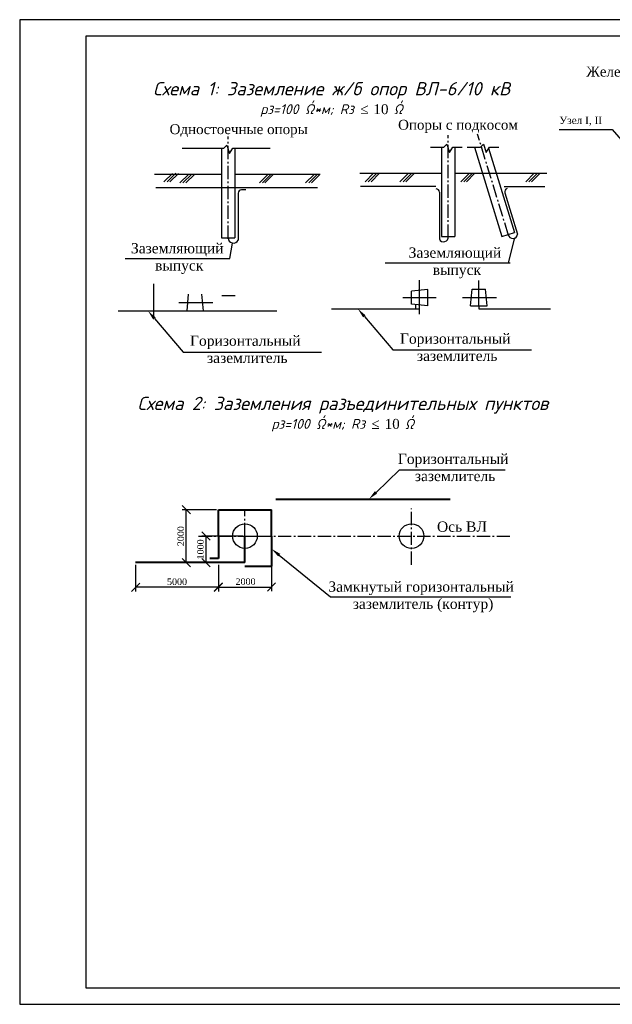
# Model space of a CAD drawing. Extents: x 10527 to 38813, y 13847 to 37526.
# Tile 6 of 256: x 35637 to 35816, y 31663 to 31960. Entities that reach past the tile are written whole.
import ezdxf
from ezdxf import colors
from ezdxf.entities.mleader import LeaderData, LeaderLine
from ezdxf.math import Vec2, Vec3

# ---------------------------------------------------------------- set-up
doc = ezdxf.new("R2010")
doc.units = 0
doc.header["$LTSCALE"] = 0.5
doc.header["$MEASUREMENT"] = 0
doc.header["$PDMODE"] = 32
doc.header["$PDSIZE"] = 0.3
doc.linetypes.add('GOST2.303 6', pattern=[12, 8, -1.5, 1, -1.5])
for name, color, linetype in [('naimenovanie', 210, 'Continuous'), ('ЛЭП и ЛС опоры', 7, 'Continuous'), ('Текст', 5, 'Continuous')]:
    doc.layers.add(name, color=color, linetype=linetype)
doc.layers.add('text', color=240, linetype='Continuous', lineweight=15)
doc.styles.add('S3', font='times.ttf', dxfattribs={"height": 3})
doc.styles.get("Standard").update_dxf_attribs({"font": 'times.ttf'})
doc.styles.add('WIK', font='times.ttf')
doc.styles.add('WMF-Times New Roman0', font='times.ttf')
doc.styles.add('ГОСТ', font='isocpeur.ttf', dxfattribs={"height": 3})
doc.dimstyles.new('1-1', dxfattribs={"dimtxt": 3, "dimasz": 2.5, "dimexe": 1.25, "dimexo": 0.625, "dimtad": 1, "dimdsep": 46, "dimtxsty": 'Standard', "dimblk": 'OBLIQUE', "dimcen": 2.5, "dimdle": 0.1, "dimclrd": 256, "dimadec": 0, "dimazin": 0, "dimtfac": 1, "dimtmove": 0, "dimatfit": 3, "dimfxl": 1.25, "dimarcsym": 0})

# ---------------------------------------------------------------- blocks, each defined once
blk = doc.blocks.new('_Oblique')
at = {"color": 0, "linetype": 'ByBlock', "lineweight": -2}
blk.add_line((-0.5, -0.5), (0.5, 0.5), dxfattribs=at)
blk = doc.blocks.new('*D583')
at = {"layer": 'Defpoints', "color": 0, "transparency": 16777216}
for p in [(35704.69, 31804.22), (35692.9, 31796.22), (35704.69, 31796.22)]:
    blk.add_point(p, dxfattribs=at)
at = {"layer": 'ЛЭП и ЛС опоры', "color": 0, "lineweight": -2, "transparency": 16777216}
for p, q in [((35704.07, 31804.22), (35691.65, 31804.22)), ((35704.07, 31796.22), (35691.65, 31796.22))]:
    blk.add_line(p, q, dxfattribs=at)
at = {"layer": 'ЛЭП и ЛС опоры', "lineweight": -2, "transparency": 16777216}
blk.add_line((35692.9, 31804.32), (35692.9, 31796.12), dxfattribs=at)
at = {"layer": 'ЛЭП и ЛС опоры', "lineweight": -2, "transparency": 16777216, "xscale": 2.5, "yscale": 2.5, "zscale": 2.5}
for p, rotation in [((35692.9, 31804.22), 90), ((35692.9, 31796.22), 270)]:
    blk.add_blockref('_Oblique', p, dxfattribs=dict(at, rotation=rotation))
at = {"layer": 'ЛЭП и ЛС опоры', "color": 0, "lineweight": 25, "transparency": 16777216, "insert": (35691.26, 31800.22), "char_height": 2, "attachment_point": 5, "rotation": 90}
blk.add_mtext('1000', dxfattribs=at)
blk = doc.blocks.new('*D584')
at = {"layer": 'Defpoints', "color": 0, "transparency": 16777216}
for p in [(35686.97, 31812.17), (35696.69, 31812.17), (35696.69, 31796.22)]:
    blk.add_point(p, dxfattribs=at)
at = {"layer": 'ЛЭП и ЛС опоры', "color": 0, "lineweight": -2, "transparency": 16777216}
for p, q in [((35696.07, 31812.17), (35685.72, 31812.17)), ((35696.07, 31796.22), (35685.72, 31796.22))]:
    blk.add_line(p, q, dxfattribs=at)
at = {"layer": 'ЛЭП и ЛС опоры', "lineweight": -2, "transparency": 16777216}
blk.add_line((35686.97, 31796.12), (35686.97, 31812.27), dxfattribs=at)
at = {"layer": 'ЛЭП и ЛС опоры', "lineweight": -2, "transparency": 16777216, "xscale": 2.5, "yscale": 2.5, "zscale": 2.5}
for p, rotation in [((35686.97, 31812.17), 90), ((35686.97, 31796.22), 270)]:
    blk.add_blockref('_Oblique', p, dxfattribs=dict(at, rotation=rotation))
at = {"layer": 'ЛЭП и ЛС опоры', "color": 0, "lineweight": 25, "transparency": 16777216, "insert": (35685.33, 31804.2), "char_height": 2, "attachment_point": 5, "rotation": 90}
blk.add_mtext('2000', dxfattribs=at)
blk = doc.blocks.new('*D581')
at = {"layer": 'Defpoints', "color": 0, "transparency": 16777216}
for p in [(35696.69, 31796.22), (35712.69, 31796.22), (35712.69, 31788.87)]:
    blk.add_point(p, dxfattribs=at)
at = {"layer": 'ЛЭП и ЛС опоры', "color": 0, "lineweight": -2, "transparency": 16777216}
for p, q in [((35696.69, 31795.6), (35696.69, 31787.62)), ((35712.69, 31795.6), (35712.69, 31787.62))]:
    blk.add_line(p, q, dxfattribs=at)
at = {"layer": 'ЛЭП и ЛС опоры', "lineweight": -2, "transparency": 16777216}
blk.add_line((35696.59, 31788.87), (35712.79, 31788.87), dxfattribs=at)
at = {"layer": 'ЛЭП и ЛС опоры', "lineweight": -2, "transparency": 16777216, "xscale": 2.5, "yscale": 2.5, "zscale": 2.5, "rotation": 180}
blk.add_blockref('_Oblique', (35696.69, 31788.87), dxfattribs=at)
at = {"layer": 'ЛЭП и ЛС опоры', "lineweight": -2, "transparency": 16777216, "xscale": 2.5, "yscale": 2.5, "zscale": 2.5}
blk.add_blockref('_Oblique', (35712.69, 31788.87), dxfattribs=at)
at = {"layer": 'ЛЭП и ЛС опоры', "color": 0, "lineweight": 25, "transparency": 16777216, "insert": (35704.86, 31790.51), "char_height": 2, "attachment_point": 5}
blk.add_mtext('2000', dxfattribs=at)
blk = doc.blocks.new('*D585')
at = {"layer": 'Defpoints', "color": 0, "transparency": 16777216}
for p in [(35671.69, 31796.22), (35696.69, 31796.22), (35671.69, 31788.81)]:
    blk.add_point(p, dxfattribs=at)
at = {"layer": 'ЛЭП и ЛС опоры', "color": 0, "lineweight": -2, "transparency": 16777216}
for p, q in [((35671.69, 31795.6), (35671.69, 31787.56)), ((35696.69, 31795.6), (35696.69, 31787.56))]:
    blk.add_line(p, q, dxfattribs=at)
at = {"layer": 'ЛЭП и ЛС опоры', "lineweight": -2, "transparency": 16777216}
blk.add_line((35696.79, 31788.81), (35671.59, 31788.81), dxfattribs=at)
at = {"layer": 'ЛЭП и ЛС опоры', "lineweight": -2, "transparency": 16777216, "xscale": 2.5, "yscale": 2.5, "zscale": 2.5, "rotation": 180}
blk.add_blockref('_Oblique', (35671.69, 31788.81), dxfattribs=at)
at = {"layer": 'ЛЭП и ЛС опоры', "lineweight": -2, "transparency": 16777216, "xscale": 2.5, "yscale": 2.5, "zscale": 2.5}
blk.add_blockref('_Oblique', (35696.69, 31788.81), dxfattribs=at)
at = {"layer": 'ЛЭП и ЛС опоры', "color": 0, "lineweight": 25, "transparency": 16777216, "insert": (35684.19, 31790.45), "char_height": 2, "attachment_point": 5}
blk.add_mtext('5000', dxfattribs=at)

msp = doc.modelspace()

# ---------------------------------------------------------------- linework, layer by layer
for p, q in [((36056.673, 31959.932, -629.582), (35636.705, 31959.932, -629.582)), ((35802.585, 31959.932, -629.582), (35636.705, 31959.932, -629.582)), ((36056.673, 31959.932, -629.582), (35636.705, 31959.932, -629.582)), ((35799.528, 31926.847, -629.582), (35815.519, 31926.847, -629.582)), ((35815.519, 31926.847, -629.582), (35826.515, 31914.065, -629.582))]:
    msp.add_line(p, q)
at = {"color": 7, "linetype": 'GOST2.303 6'}
for p, q in [((35699.631, 31893.863, -629.582), (35699.631, 31924.673, -629.582)), ((35766.036, 31894.195, -629.582), (35766.036, 31925.07, -629.582)), ((35784.243, 31894.824, -629.582), (35774.885, 31925.406, -629.582)), ((35704.692, 31804.222, -629.582), (35704.692, 31812.222, -629.582)), ((35754.951, 31795.548, -629.582), (35754.951, 31812.519, -629.582)), ((35690.661, 31804.197, -629.582), (35785.213, 31804.197, -629.582))]:
    msp.add_line(p, q, dxfattribs=at)
at = {"color": 7}
for p, q in [((35685.782, 31921.201, -629.582), (35698.336, 31921.201, -629.582)), ((35698.336, 31921.201, -629.582), (35699.182, 31922.118, -629.582)), ((35699.182, 31922.118, -629.582), (35700.029, 31919.581, -629.582)), ((35700.029, 31919.581, -629.582), (35701.016, 31921.201, -629.582)), ((35701.016, 31921.201, -629.582), (35712.301, 31921.201, -629.582)), ((35760.687, 31921.533, -629.582), (35764.741, 31921.533, -629.582)), ((35764.741, 31921.533, -629.582), (35765.588, 31922.45, -629.582)), ((35765.588, 31922.45, -629.582), (35766.434, 31919.913, -629.582)), ((35766.434, 31919.913, -629.582), (35767.422, 31921.533, -629.582)), ((35767.422, 31921.533, -629.582), (35770.243, 31921.533, -629.582)), ((35771.75, 31921.533, -629.582), (35775.805, 31921.533, -629.582)), ((35775.805, 31921.533, -629.582), (35776.651, 31922.45, -629.582)), ((35776.651, 31922.45, -629.582), (35777.498, 31919.913, -629.582)), ((35777.498, 31919.913, -629.582), (35778.485, 31921.533, -629.582)), ((35778.485, 31921.533, -629.582), (35781.306, 31921.533, -629.582)), ((35677.402, 31913.309, -629.582), (35697.631, 31913.309, -629.582)), ((35682.809, 31913.596, -629.582), (35680.252, 31911.041, -629.582)), ((35683.806, 31913.672, -629.582), (35681.173, 31911.041, -629.582)), ((35684.607, 31913.578, -629.582), (35682.036, 31911.041, -629.582)), ((35687.618, 31913.297, -629.582), (35685.061, 31910.742, -629.582)), ((35688.615, 31913.373, -629.582), (35685.982, 31910.742, -629.582)), ((35689.416, 31913.279, -629.582), (35686.845, 31910.742, -629.582)), ((35701.631, 31913.309, -629.582), (35727.391, 31913.309, -629.582)), ((35711.597, 31913.297, -629.582), (35709.041, 31910.742, -629.582)), ((35712.594, 31913.373, -629.582), (35709.961, 31910.742, -629.582)), ((35713.255, 31913.349, -629.582), (35710.729, 31910.742, -629.582)), ((35725.562, 31913.297, -629.582), (35723.005, 31910.742, -629.582)), ((35726.559, 31913.373, -629.582), (35723.925, 31910.742, -629.582)), ((35727.29, 31913.208, -629.582), (35724.789, 31910.742, -629.582)), ((35739.34, 31913.641, -629.582), (35764.036, 31913.641, -629.582)), ((35743.506, 31913.629, -629.582), (35740.95, 31911.074, -629.582)), ((35744.503, 31913.705, -629.582), (35741.87, 31911.074, -629.582)), ((35745.305, 31913.611, -629.582), (35742.733, 31911.074, -629.582)), ((35754.023, 31913.629, -629.582), (35751.467, 31911.074, -629.582)), ((35755.02, 31913.705, -629.582), (35752.387, 31911.074, -629.582)), ((35755.822, 31913.611, -629.582), (35753.25, 31911.074, -629.582)), ((35768.036, 31913.641, -629.582), (35795.736, 31913.641, -629.582)), ((35772.403, 31913.629, -629.582), (35769.846, 31911.074, -629.582)), ((35773.4, 31913.705, -629.582), (35770.766, 31911.074, -629.582)), ((35774.06, 31913.681, -629.582), (35771.534, 31911.074, -629.582)), ((35791.967, 31913.629, -629.582), (35789.41, 31911.074, -629.582)), ((35792.964, 31913.705, -629.582), (35790.331, 31911.074, -629.582)), ((35793.695, 31913.54, -629.582), (35791.195, 31911.074, -629.582)), ((35786.052, 31894.139, -629.582), (35784.157, 31886.599, -629.582)), ((35700.808, 31892.571, -629.582), (35699.976, 31887.926, -629.582)), ((35668.501, 31887.926, -629.582), (35700.126, 31887.926, -629.582)), ((35747.036, 31886.599, -629.582), (35784.702, 31886.599, -629.582)), ((35677.179, 31870.224, -629.582), (35677.179, 31880.324, -629.582)), ((35757.392, 31871.16, -629.582), (35757.392, 31881.404, -629.582)), ((35775.285, 31873.671, -629.582), (35775.285, 31881.246, -629.582)), ((35687.199, 31872.124, -629.582), (35687.699, 31877.124, -629.582)), ((35692.199, 31872.124, -629.582), (35691.699, 31877.124, -629.582)), ((35697.716, 31876.811, -629.582), (35701.716, 31876.811, -629.582)), ((35759.892, 31878.615, -629.582), (35754.892, 31878.115, -629.582)), ((35754.892, 31874.115, -629.582), (35754.892, 31878.115, -629.582)), ((35759.892, 31873.615, -629.582), (35759.892, 31878.615, -629.582)), ((35770.33, 31876.171, -629.582), (35780.574, 31876.171, -629.582)), ((35772.785, 31873.671, -629.582), (35773.285, 31878.671, -629.582)), ((35773.285, 31878.671, -629.582), (35777.285, 31878.671, -629.582)), ((35777.785, 31873.671, -629.582), (35777.285, 31878.671, -629.582)), ((35684.745, 31874.624, -629.582), (35694.989, 31874.624, -629.582)), ((35762.417, 31876.115, -629.582), (35752.317, 31876.115, -629.582)), ((35759.892, 31873.615, -629.582), (35754.892, 31874.115, -629.582)), ((35756.296, 31872.794, -629.582), (35756.296, 31873.89, -629.582)), ((35772.785, 31873.671, -629.582), (35777.785, 31873.671, -629.582)), ((35775.285, 31873.671, -629.582), (35775.285, 31872.744, -629.582))]:
    msp.add_line(p, q, dxfattribs=at)
at = {"color": 7, "lineweight": 25}
for p, q in [((35697.631, 31921.201, -629.582), (35697.631, 31894.201, -629.582)), ((35701.631, 31921.201, -629.582), (35701.631, 31894.201, -629.582)), ((35764.036, 31921.533, -629.582), (35764.036, 31894.533, -629.582)), ((35768.036, 31921.533, -629.582), (35768.036, 31894.533, -629.582)), ((35773.967, 31921.53, -629.582), (35782.232, 31894.563, -629.582)), ((35778.201, 31921.188, -629.582), (35786.057, 31895.733, -629.582)), ((35697.631, 31894.201, -629.582), (35701.631, 31894.201, -629.582)), ((35764.036, 31894.533, -629.582), (35768.036, 31894.533, -629.582)), ((35782.232, 31894.563, -629.582), (35786.057, 31895.733, -629.582))]:
    msp.add_line(p, q, dxfattribs=at)
at = {"color": 7, "lineweight": 30}
for p, q in [((35677.84, 31909.329, -629.582), (35702.476, 31909.329, -629.582)), ((35702.476, 31909.329, -629.582), (35726.617, 31909.329, -629.582)), ((35782.884, 31909.661, -629.582), (35795.192, 31909.661, -629.582)), ((35702.657, 31907.592, -629.582), (35702.657, 31893.48, -629.582)), ((35704.914, 31908.592, -629.582), (35703.657, 31908.592, -629.582)), ((35763.344, 31907.924, -629.582), (35763.344, 31893.812, -629.582)), ((35783.118, 31907.745, -629.582), (35786.929, 31895.246, -629.582)), ((35666.47, 31872.124, -629.582), (35714.273, 31872.124, -629.582)), ((35730.752, 31872.744, -629.582), (35757.392, 31872.744, -629.582)), ((35775.285, 31872.744, -629.582), (35796.865, 31872.744, -629.582))]:
    msp.add_line(p, q, dxfattribs=at)
at = {"color": 7, "lineweight": 40}
msp.add_line((35714.05, 31815.357, -629.582), (35766.608, 31815.357, -629.582), dxfattribs=at)
at = {"color": 0, "linetype": 'GOST2.303 6'}
for p, q in [((35696.692, 31804.197, -629.582), (35704.692, 31804.197, -629.582)), ((35704.692, 31804.197, -629.582), (35712.692, 31804.197, -629.582))]:
    msp.add_line(p, q, dxfattribs=at)
at = {"color": 7, "lineweight": -2, "elevation": -629.582}
for points in [[(36056.537, 31959.932), (35636.705, 31959.932), (35636.705, 31663.051), (36056.537, 31663.051)], [(36051.539, 31954.934), (35656.697, 31954.934), (35656.697, 31668.049), (36051.539, 31668.049)]]:
    msp.add_lwpolyline(points, close=True, dxfattribs=at)
at = {"color": 7, "lineweight": 30}
for centre, radius, start, end in [((35762.344, 31907.924, -629.582), 1, 0, 90), ((35784.075, 31908.038, -629.582), 1, 107.0154, 197.0154), ((35703.657, 31907.592, -629.582), 1, 90, 180), ((35701.221, 31894.162, -629.582), 1.59, 178.58956, 334.61321), ((35764.639, 31894.364, -629.582), 1.407, 203.07552, 6.91065), ((35785.53, 31895.395, -629.582), 1.407, 190.10474, 353.93988)]:
    msp.add_arc(centre, radius, start, end, dxfattribs=at)
at = {"layer": 'ЛЭП и ЛС опоры', "color": 0, "lineweight": 30}
msp.add_line((35762.334, 31909.661, -629.582), (35739.536, 31909.661, -629.582), dxfattribs=at)
at = {"layer": 'ЛЭП и ЛС опоры', "color": 0, "lineweight": 40}
for p, q in [((35696.692, 31804.197, -629.582), (35696.692, 31812.172, -629.582)), ((35696.692, 31812.172, -629.582), (35712.692, 31812.172, -629.582)), ((35712.692, 31804.197, -629.582), (35712.692, 31812.172, -629.582)), ((35696.692, 31804.197, -629.582), (35696.692, 31797.508, -629.582)), ((35704.692, 31796.222, -629.582), (35704.692, 31804.222, -629.582)), ((35712.692, 31804.197, -629.582), (35712.692, 31795.195, -629.582)), ((35704.692, 31796.222, -629.582), (35671.692, 31796.222, -629.582)), ((35696.692, 31797.508, -629.582), (35694.041, 31797.508, -629.582)), ((35704.692, 31795.195, -629.582), (35712.692, 31795.195, -629.582))]:
    msp.add_line(p, q, dxfattribs=at)
at = {"layer": 'ЛЭП и ЛС опоры', "color": 0, "lineweight": 25}
msp.add_line((35696.692, 31796.222, -629.582), (35704.692, 31796.222, -629.582), dxfattribs=at)
for centre in [(35704.692, 31804.222, -629.582), (35754.951, 31804.222, -629.582)]:
    msp.add_circle(centre, 3.712, dxfattribs=at)

# ---------------------------------------------------------------- texts
at = {"color": 0, "lineweight": 25, "char_height": 3, "attachment_point": 5, "style": 'ГОСТ'}
for s, insert, width in [('{\\fISOCPEUR|b0|i1|c204|p34;\\H1.3333x;\\C256;Схема 1: Заземление ж/б опор ВЛ-6/10 кВ\\P\\H0.75x;рз=100 Ώ*м; Rз \\fTimes New Roman|b0|i0|c204|p18;≤\\H1.3333x; \\H0.75002x;10\\H1.3333x; \\fISOCPEUR|b0|i1|c204|p34;\\H0.75002x;Ώ}', (35730.827, 31935.878, -629.582), 120), ('{\\fISOCPEUR|b0|i1|c204|p34;\\H1.3333x;\\C256;Схема 2: Заземления разъединительных пунктов \\H0.75x;\\Pрз=100 Ώ*м; Rз \\fTimes New Roman|b0|i0|c204|p18;≤\\H1.3333x; \\H0.75002x;10\\H1.3333x; \\fISOCPEUR|b0|i1|c204|p34;\\H0.75002x;Ώ\\H2.1666x; }', (35734.219, 31840.993, -629.582), 160.42927)]:
    msp.add_mtext(s, dxfattribs=dict(at, insert=insert, width=width))
at = {"layer": 'naimenovanie', "color": 7, "style": 'S3'}
for s, p in [('Опоры с подкосом', (35750.893, 31926.753, -629.582)), ('Одностоечные опоры', (35681.939, 31925.428, -629.582))]:
    msp.add_text(s, height=3, dxfattribs=at).set_placement(p)
at = {"layer": 'text', "color": 7, "lineweight": 20, "attachment_point": 4, "style": 'WIK'}
for s, insert, char_height, width in [('\\A1;{\\C3;Железобетонная стойка опоры}', (35807.712, 31943.798, -629.582), 3, 94.11125), ('\\A1;{\\C3;Узел I, II}', (35799.528, 31929.334, -629.582), 2.25, 20.24748)]:
    msp.add_mtext(s, dxfattribs=dict(at, insert=insert, char_height=char_height, width=width))
at = {"layer": 'Текст', "color": 0, "char_height": 3.1023, "attachment_point": 5, "style": 'WMF-Times New Roman0'}
for s, insert, width in [('Заземляющий\\P выпуск', (35684.261, 31887.926, -629.582), 31.5191), ('Заземляющий\\P выпуск', (35768.058, 31886.599, -629.582), 31.5191), ('Горизонтальный\\P заземлитель', (35704.797, 31860.541, -629.582), 70), ('Горизонтальный\\P заземлитель', (35768.145, 31861.166, -629.582), 70), ('Горизонтальный\\P заземлитель', (35767.513, 31824.919, -629.582), 39.62302), ('Ось ВЛ', (35770.165, 31807.062, -629.582), 21.40351), ('Замкнутый горизонтальный\\P заземлитель (контур)', (35757.848, 31785.901, -629.582), 70)]:
    msp.add_mtext(s, dxfattribs=dict(at, insert=insert, width=width))

# ---------------------------------------------------------------- dimensions: what is measured, and where the dimension line sits
at = {"layer": 'ЛЭП и ЛС опоры', "color": 0, "lineweight": 25}
for p1, p2, distance, text, picture, middle in [((35696.692, 31796.222, -629.582), (35696.692, 31812.172, -629.582), 9.723, '2000', '*D584', (35685.327, 31804.197, -629.582)), ((35704.692, 31804.222, -629.582), (35704.692, 31796.222, -629.582), -11.794, '1000', '*D583', (35691.256, 31800.222, -629.582)), ((35696.692, 31796.222, -629.582), (35671.692, 31796.222, -629.582), 7.411, '5000', '*D585', (35684.192, 31790.454, -629.582))]:
    dim = msp.add_aligned_dim(p1=p1, p2=p2, distance=distance, text=text, dimstyle='1-1', override={"dimtxt": 2}, dxfattribs=at)
    dim.commit()
    dim.dimension.update_dxf_attribs({"geometry": picture, "text_midpoint": middle})
dim = msp.add_linear_dim(base=(35712.692, 31788.867, -629.582), p1=(35696.692, 31796.222, -629.582), p2=(35712.692, 31796.222, -629.582), angle=0, text='2000', dimstyle='1-1', override={"dimtxt": 2}, dxfattribs=at)
dim.commit()
dim.dimension.update_dxf_attribs({"geometry": '*D581', "text_midpoint": (35704.86, 31788.867, -629.582), "dimtype": 161})

# ---------------------------------------------------------------- leaders
ml = msp.add_multileader_mtext('Standard', dxfattribs=at)
ml.set_content('')
ml.set_leader_properties()
ml.build(insert=Vec2(0, 0))
ml.multileader.update_dxf_attribs({"dogleg_length": 0.36, "arrow_head_size": 3})
ctx = ml.context
ctx.base_point, ctx.char_height, ctx.arrow_head_size, ctx.landing_gap_size, ctx.plane_origin = Vec3(35727.81, 31859.722, -629.582), 0.18, 3, 0.09, Vec3(35677.215, 31872.124, -629.582)
notes = []
notes.append((ctx, [(0, (1, 1, 0), (35685.998, 31859.722, -629.582), (1, 0), 41.812, [(0, [(35675.416, 31872.124, -629.582)], 0, [])])]))
ctx.mtext.insert, ctx.mtext.flow_direction = Vec3(35727.9, 31859.812, -629.582), 5
ml = msp.add_multileader_mtext('Standard', dxfattribs=at)
ml.set_content('')
ml.set_leader_properties()
ml.build(insert=Vec2(0, 0))
ml.multileader.update_dxf_attribs({"dogleg_length": 0.36, "arrow_head_size": 3})
ctx = ml.context
ctx.base_point, ctx.char_height, ctx.arrow_head_size, ctx.landing_gap_size, ctx.plane_origin = Vec3(35791.158, 31860.347, -629.582), 0.18, 3, 0.09, Vec3(35740.563, 31872.749, -629.582)
notes.append((ctx, [(0, (1, 1, 0), (35749.346, 31860.347, -629.582), (1, 0), 41.812, [(0, [(35738.764, 31872.749, -629.582)], 0, [])])]))
ctx.mtext.insert, ctx.mtext.flow_direction = Vec3(35791.248, 31860.437, -629.582), 5
ml = msp.add_multileader_mtext('Standard', dxfattribs=at)
ml.set_content('')
ml.set_leader_properties()
ml.build(insert=Vec2(0, 0))
ml.multileader.update_dxf_attribs({"dogleg_length": 0.36, "arrow_head_size": 3})
ctx = ml.context
ctx.base_point, ctx.char_height, ctx.arrow_head_size, ctx.landing_gap_size, ctx.plane_origin = Vec3(35783.257, 31824.157, -629.582), 0.18, 3, 0.09, Vec3(35742.585, 31849.675, -629.582)
notes.append((ctx, [(0, (1, 1, 0), (35751.368, 31824.157, -629.582), (1, 0), 31.889, [(0, [(35742.065, 31815.357, -629.582)], 0, [])])]))
ctx.mtext.insert, ctx.mtext.flow_direction = Vec3(35783.347, 31824.247, -629.582), 5
ml = msp.add_multileader_mtext('Standard', dxfattribs=at)
ml.set_content('')
ml.set_leader_properties()
ml.build(insert=Vec2(0, 0))
ml.multileader.update_dxf_attribs({"dogleg_length": 0.36, "arrow_head_size": 3})
ctx = ml.context
ctx.base_point, ctx.char_height, ctx.arrow_head_size, ctx.landing_gap_size, ctx.plane_origin = Vec3(35784.894, 31785.901, -629.582), 0.18, 3, 0.09, Vec3(35721.834, 31798.303, -629.582)
notes.append((ctx, [(0, (1, 1, 0), (35730.519, 31785.901, -629.582), (1, 0), 54.374, [(0, [(35712.692, 31800.377, -629.582)], 0, [])])]))
ctx.mtext.insert, ctx.mtext.flow_direction = Vec3(35784.984, 31785.991, -629.582), 5
for ctx, leaders in notes:
    for number, flags, end, landing, length, lines in leaders:
        leader = LeaderData()
        leader.index, (leader.has_last_leader_line, leader.has_dogleg_vector, leader.attachment_direction) = number, flags
        leader.last_leader_point, leader.dogleg_vector, leader.dogleg_length = Vec3(end), Vec3(landing), length
        for number, points, colour, breaks in lines:
            line = LeaderLine()
            line.index, line.vertices, line.color, line.breaks = number, Vec3.list(points), colors.encode_raw_color(colour), breaks
            leader.lines.append(line)
        ctx.leaders.append(leader)

doc.saveas('drawing.dxf')
